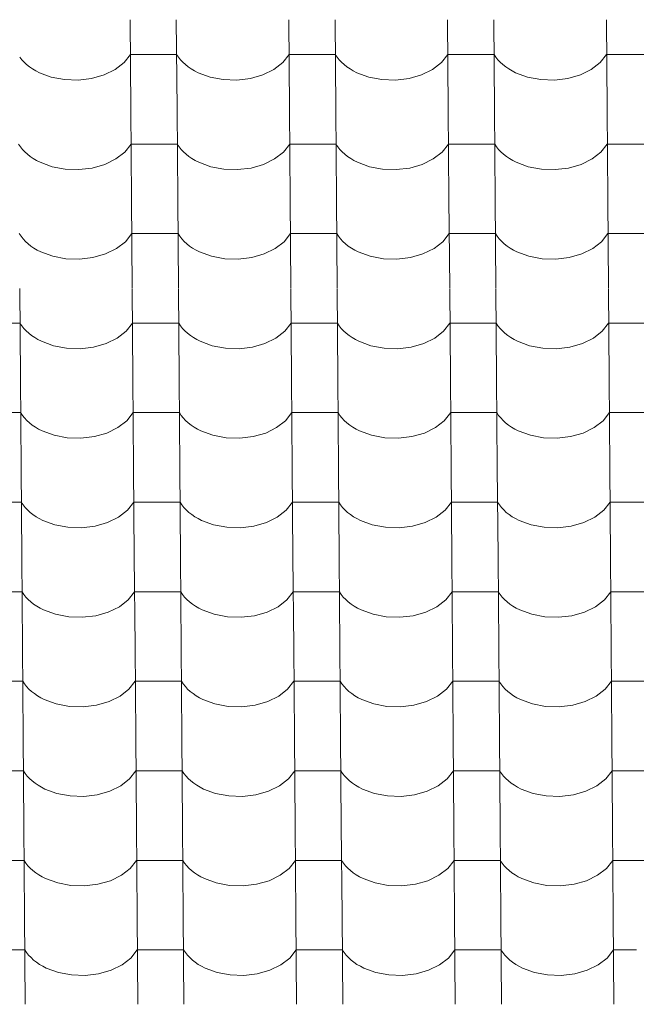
# Model space of a CAD drawing. Header units: millimetres. Extents: x -27785 to 104762, y -947 to 11132.
# Tile 9 of 146: x -19367 to -18726, y 7783 to 8805. Entities that reach past the tile are written whole.
import ezdxf

# ---------------------------------------------------------------- set-up
doc = ezdxf.new("R2010")
doc.units = ezdxf.units.MM
doc.header["$MEASUREMENT"] = 0
doc.layers.add('POHLED JIŽNÍ_1_Bourané_Výplně - Povrchové', color=7, linetype='Continuous')
doc.layers.add('POHLED JIŽNÍ_1_Konstrukce - nosné', color=7, linetype='Continuous')

# ---------------------------------------------------------------- blocks, each defined once
blk = doc.blocks.new('*X2', base_point=(-29303.7, -27473.9))
at = {"layer": 'POHLED JIŽNÍ_1_Bourané_Výplně - Povrchové', "color": 7, "linetype": 'Continuous', "lineweight": 13}
for p, q in [((-19252.5, 8805.3), (-19251.8, 8712.6)), ((-19204.5, 8805.3), (-19203.7, 8712.6)), ((-19087.5, 8805.3), (-19086.8, 8712.6)), ((-19039.5, 8805.3), (-19038.7, 8712.6)), ((-18922.5, 8805.3), (-18921.8, 8712.6)), ((-18874.5, 8805.3), (-18873.8, 8712.6)), ((-18757.5, 8805.3), (-18756.8, 8712.6)), ((-19367.3, 8766.3), (-19365.2, 8763.6)), ((-19258.8, 8760.7), (-19252.2, 8769.1)), ((-19228.2, 8769.1), (-19252.2, 8769.1)), ((-19204.2, 8769.1), (-19228.2, 8769.1)), ((-19204.2, 8769.1), (-19202.3, 8766.3)), ((-19202.3, 8766.3), (-19200.2, 8763.6)), ((-19093.8, 8760.7), (-19087.2, 8769.1)), ((-19063.2, 8769.1), (-19087.2, 8769.1)), ((-19039.2, 8769.1), (-19063.2, 8769.1)), ((-19039.2, 8769.1), (-19037.3, 8766.3)), ((-19037.3, 8766.3), (-19035.2, 8763.6)), ((-18928.8, 8760.7), (-18922.2, 8769.1)), ((-18898.2, 8769.1), (-18922.2, 8769.1)), ((-18874.2, 8769.1), (-18898.2, 8769.1)), ((-18874.2, 8769.1), (-18872.3, 8766.3)), ((-18872.3, 8766.3), (-18870.2, 8763.6)), ((-18763.8, 8760.7), (-18757.2, 8769.1)), ((-18733.2, 8769.1), (-18757.2, 8769.1)), ((-18709.2, 8769.1), (-18733.2, 8769.1)), ((-19365.2, 8763.6), (-19362.8, 8761)), ((-19362.8, 8761), (-19360.1, 8758.6)), ((-19360.1, 8758.6), (-19357.1, 8756.3)), ((-19357.1, 8756.3), (-19353.9, 8754.1)), ((-19268.1, 8753.6), (-19258.8, 8760.7)), ((-19200.2, 8763.6), (-19197.8, 8761)), ((-19197.8, 8761), (-19195.1, 8758.6)), ((-19195.1, 8758.6), (-19192.1, 8756.3)), ((-19192.1, 8756.3), (-19188.9, 8754.1)), ((-19103.1, 8753.6), (-19093.8, 8760.7)), ((-19035.2, 8763.6), (-19032.8, 8761)), ((-19032.8, 8761), (-19030.1, 8758.6)), ((-19030.1, 8758.6), (-19027.1, 8756.3)), ((-19027.1, 8756.3), (-19023.9, 8754.1)), ((-18938.1, 8753.6), (-18928.8, 8760.7)), ((-18870.2, 8763.6), (-18867.8, 8761)), ((-18867.8, 8761), (-18865.1, 8758.6)), ((-18865.1, 8758.6), (-18862.1, 8756.3)), ((-18862.1, 8756.3), (-18858.9, 8754.1)), ((-18773.1, 8753.6), (-18763.8, 8760.7)), ((-19353.9, 8754.1), (-19350.5, 8752.1)), ((-19350.5, 8752.1), (-19346.8, 8750.2)), ((-19346.8, 8750.2), (-19334.4, 8745.6)), ((-19334.4, 8745.6), (-19320.7, 8743)), ((-19292.5, 8744.2), (-19279.5, 8748)), ((-19279.5, 8748), (-19268.1, 8753.6)), ((-19188.9, 8754.1), (-19185.5, 8752.1)), ((-19185.5, 8752.1), (-19181.8, 8750.2)), ((-19181.8, 8750.2), (-19169.4, 8745.6)), ((-19169.4, 8745.6), (-19155.7, 8743)), ((-19127.5, 8744.2), (-19114.5, 8748)), ((-19114.5, 8748), (-19103.1, 8753.6)), ((-19023.9, 8754.1), (-19020.5, 8752.1)), ((-19020.5, 8752.1), (-19016.8, 8750.2)), ((-19016.8, 8750.2), (-19004.4, 8745.6)), ((-19004.4, 8745.6), (-18990.7, 8743)), ((-18962.5, 8744.2), (-18949.5, 8748)), ((-18949.5, 8748), (-18938.1, 8753.6)), ((-18858.9, 8754.1), (-18855.5, 8752.1)), ((-18855.5, 8752.1), (-18851.9, 8750.2)), ((-18851.9, 8750.2), (-18839.4, 8745.6)), ((-18839.4, 8745.6), (-18825.7, 8743)), ((-18797.5, 8744.2), (-18784.5, 8748)), ((-18784.5, 8748), (-18773.1, 8753.6)), ((-19320.7, 8743), (-19306.5, 8742.6)), ((-19306.5, 8742.6), (-19292.5, 8744.2)), ((-19155.7, 8743), (-19141.5, 8742.6)), ((-19141.5, 8742.6), (-19127.5, 8744.2)), ((-18990.7, 8743), (-18976.5, 8742.6)), ((-18976.5, 8742.6), (-18962.5, 8744.2)), ((-18825.7, 8743), (-18811.5, 8742.6)), ((-18811.5, 8742.6), (-18797.5, 8744.2)), ((-19251.8, 8712.3), (-19251.1, 8619.6)), ((-19203.7, 8712.3), (-19203, 8619.6)), ((-19086.8, 8712.3), (-19086.1, 8619.6)), ((-19038.7, 8712.3), (-19038, 8619.6)), ((-18921.8, 8712.3), (-18921.1, 8619.6)), ((-18873.7, 8712.3), (-18873, 8619.6)), ((-18756.8, 8712.3), (-18756.1, 8619.6)), ((-19368.5, 8676.1), (-19366.6, 8673.3)), ((-19366.6, 8673.3), (-19364.5, 8670.6)), ((-19258.1, 8667.7), (-19251.5, 8676.1)), ((-19227.5, 8676.1), (-19251.5, 8676.1)), ((-19203.5, 8676.1), (-19227.5, 8676.1)), ((-19203.5, 8676.1), (-19201.6, 8673.3)), ((-19201.6, 8673.3), (-19199.5, 8670.6)), ((-19093.1, 8667.7), (-19086.5, 8676.1)), ((-19062.5, 8676.1), (-19086.5, 8676.1)), ((-19038.5, 8676.1), (-19062.5, 8676.1)), ((-19038.5, 8676.1), (-19036.6, 8673.3)), ((-19036.6, 8673.3), (-19034.5, 8670.6)), ((-18928.1, 8667.7), (-18921.5, 8676.1)), ((-18897.5, 8676.1), (-18921.5, 8676.1)), ((-18873.5, 8676.1), (-18897.5, 8676.1)), ((-18873.5, 8676.1), (-18871.6, 8673.3)), ((-18871.6, 8673.3), (-18869.5, 8670.6)), ((-18763.1, 8667.7), (-18756.5, 8676.1)), ((-18732.5, 8676.1), (-18756.5, 8676.1)), ((-18708.5, 8676.1), (-18732.5, 8676.1)), ((-19364.5, 8670.6), (-19362, 8668)), ((-19362, 8668), (-19359.3, 8665.6)), ((-19359.3, 8665.6), (-19356.4, 8663.2)), ((-19356.4, 8663.2), (-19353.2, 8661.1)), ((-19267.4, 8660.6), (-19258.1, 8667.7)), ((-19199.5, 8670.6), (-19197, 8668)), ((-19197, 8668), (-19194.3, 8665.6)), ((-19194.3, 8665.6), (-19191.4, 8663.2)), ((-19191.4, 8663.2), (-19188.2, 8661.1)), ((-19102.4, 8660.6), (-19093.1, 8667.7)), ((-19034.5, 8670.6), (-19032, 8668)), ((-19032, 8668), (-19029.3, 8665.6)), ((-19029.3, 8665.6), (-19026.4, 8663.2)), ((-19026.4, 8663.2), (-19023.2, 8661.1)), ((-18937.4, 8660.6), (-18928.1, 8667.7)), ((-18869.5, 8670.6), (-18867.1, 8668)), ((-18867.1, 8668), (-18864.4, 8665.6)), ((-18864.4, 8665.6), (-18861.4, 8663.2)), ((-18861.4, 8663.2), (-18858.2, 8661.1)), ((-18772.4, 8660.6), (-18763.1, 8667.7)), ((-19353.2, 8661.1), (-19349.8, 8659)), ((-19349.8, 8659), (-19346.1, 8657.2)), ((-19346.1, 8657.2), (-19333.6, 8652.6)), ((-19333.6, 8652.6), (-19320, 8650)), ((-19291.8, 8651.2), (-19278.8, 8655)), ((-19278.8, 8655), (-19267.4, 8660.6)), ((-19188.2, 8661.1), (-19184.8, 8659)), ((-19184.8, 8659), (-19181.1, 8657.2)), ((-19181.1, 8657.2), (-19168.6, 8652.6)), ((-19168.6, 8652.6), (-19155, 8650)), ((-19126.8, 8651.2), (-19113.8, 8655)), ((-19113.8, 8655), (-19102.4, 8660.6)), ((-19023.2, 8661.1), (-19019.8, 8659)), ((-19019.8, 8659), (-19016.1, 8657.2)), ((-19016.1, 8657.2), (-19003.6, 8652.6)), ((-19003.6, 8652.6), (-18990, 8650)), ((-18961.8, 8651.2), (-18948.8, 8655)), ((-18948.8, 8655), (-18937.4, 8660.6)), ((-18858.2, 8661.1), (-18854.8, 8659)), ((-18854.8, 8659), (-18851.1, 8657.2)), ((-18851.1, 8657.2), (-18838.6, 8652.6)), ((-18838.6, 8652.6), (-18825, 8650)), ((-18796.8, 8651.2), (-18783.8, 8655)), ((-18783.8, 8655), (-18772.4, 8660.6)), ((-19320, 8650), (-19305.8, 8649.6)), ((-19305.8, 8649.6), (-19291.8, 8651.2)), ((-19155, 8650), (-19140.8, 8649.6)), ((-19140.8, 8649.6), (-19126.8, 8651.2)), ((-18990, 8650), (-18975.8, 8649.6)), ((-18975.8, 8649.6), (-18961.8, 8651.2)), ((-18825, 8650), (-18810.8, 8649.6)), ((-18810.8, 8649.6), (-18796.8, 8651.2)), ((-19251.1, 8619.3), (-19250.3, 8526.6)), ((-19203, 8619.3), (-19202.3, 8526.6)), ((-19086.1, 8619.3), (-19085.3, 8526.6)), ((-19038, 8619.3), (-19037.3, 8526.6)), ((-18921.1, 8619.3), (-18920.3, 8526.6)), ((-18873, 8619.3), (-18872.3, 8526.6)), ((-18756.1, 8619.3), (-18755.3, 8526.6)), ((-19367.7, 8583.1), (-19365.9, 8580.3)), ((-19257.4, 8574.7), (-19250.8, 8583.1)), ((-19226.8, 8583.1), (-19250.8, 8583.1)), ((-19202.7, 8583.1), (-19226.8, 8583.1)), ((-19202.7, 8583.1), (-19200.9, 8580.3)), ((-19092.4, 8574.7), (-19085.8, 8583.1)), ((-19061.8, 8583.1), (-19085.8, 8583.1)), ((-19037.7, 8583.1), (-19061.8, 8583.1)), ((-19037.7, 8583.1), (-19035.9, 8580.3)), ((-18927.4, 8574.7), (-18920.8, 8583.1)), ((-18896.8, 8583.1), (-18920.8, 8583.1)), ((-18872.7, 8583.1), (-18896.8, 8583.1)), ((-18872.7, 8583.1), (-18870.9, 8580.3)), ((-18762.4, 8574.7), (-18755.8, 8583.1)), ((-18731.8, 8583.1), (-18755.8, 8583.1)), ((-18707.7, 8583.1), (-18731.8, 8583.1)), ((-19365.9, 8580.3), (-19363.7, 8577.6)), ((-19363.7, 8577.6), (-19361.3, 8575)), ((-19361.3, 8575), (-19358.6, 8572.6)), ((-19358.6, 8572.6), (-19355.7, 8570.2)), ((-19266.6, 8567.5), (-19257.4, 8574.7)), ((-19200.9, 8580.3), (-19198.7, 8577.6)), ((-19198.7, 8577.6), (-19196.3, 8575)), ((-19196.3, 8575), (-19193.6, 8572.6)), ((-19193.6, 8572.6), (-19190.7, 8570.2)), ((-19101.6, 8567.5), (-19092.4, 8574.7)), ((-19035.9, 8580.3), (-19033.8, 8577.6)), ((-19033.8, 8577.6), (-19031.3, 8575)), ((-19031.3, 8575), (-19028.6, 8572.6)), ((-19028.6, 8572.6), (-19025.7, 8570.2)), ((-18936.6, 8567.5), (-18927.4, 8574.7)), ((-18870.9, 8580.3), (-18868.8, 8577.6)), ((-18868.8, 8577.6), (-18866.3, 8575)), ((-18866.3, 8575), (-18863.6, 8572.6)), ((-18863.6, 8572.6), (-18860.7, 8570.2)), ((-18771.6, 8567.5), (-18762.4, 8574.7)), ((-19355.7, 8570.2), (-19352.5, 8568.1)), ((-19352.5, 8568.1), (-19349, 8566)), ((-19349, 8566), (-19345.4, 8564.2)), ((-19345.4, 8564.2), (-19332.9, 8559.6)), ((-19291.1, 8558.2), (-19278.1, 8562)), ((-19278.1, 8562), (-19266.6, 8567.5)), ((-19190.7, 8570.2), (-19187.5, 8568.1)), ((-19187.5, 8568.1), (-19184, 8566)), ((-19184, 8566), (-19180.4, 8564.2)), ((-19180.4, 8564.2), (-19167.9, 8559.6)), ((-19126.1, 8558.2), (-19113.1, 8562)), ((-19113.1, 8562), (-19101.6, 8567.5)), ((-19025.7, 8570.2), (-19022.5, 8568.1)), ((-19022.5, 8568.1), (-19019, 8566)), ((-19019, 8566), (-19015.4, 8564.2)), ((-19015.4, 8564.2), (-19002.9, 8559.6)), ((-18961.1, 8558.2), (-18948.1, 8562)), ((-18948.1, 8562), (-18936.6, 8567.5)), ((-18860.7, 8570.2), (-18857.5, 8568.1)), ((-18857.5, 8568.1), (-18854, 8566)), ((-18854, 8566), (-18850.4, 8564.2)), ((-18850.4, 8564.2), (-18837.9, 8559.6)), ((-18796.1, 8558.2), (-18783.1, 8562)), ((-18783.1, 8562), (-18771.6, 8567.5)), ((-19332.9, 8559.6), (-19319.2, 8557)), ((-19319.2, 8557), (-19305.1, 8556.6)), ((-19305.1, 8556.6), (-19291.1, 8558.2)), ((-19167.9, 8559.6), (-19154.2, 8557)), ((-19154.2, 8557), (-19140.1, 8556.6)), ((-19140.1, 8556.6), (-19126.1, 8558.2)), ((-19002.9, 8559.6), (-18989.2, 8557)), ((-18989.2, 8557), (-18975.1, 8556.6)), ((-18975.1, 8556.6), (-18961.1, 8558.2)), ((-18837.9, 8559.6), (-18824.2, 8557)), ((-18824.2, 8557), (-18810.1, 8556.6)), ((-18810.1, 8556.6), (-18796.1, 8558.2)), ((-19367.3, 8526.2), (-19366.6, 8433.6)), ((-19250.3, 8526.2), (-19249.6, 8433.6)), ((-19202.3, 8526.2), (-19201.6, 8433.6)), ((-19085.3, 8526.2), (-19084.6, 8433.6)), ((-19037.3, 8526.2), (-19036.6, 8433.6)), ((-18920.3, 8526.2), (-18919.6, 8433.6)), ((-18872.3, 8526.2), (-18871.6, 8433.6)), ((-18755.3, 8526.2), (-18754.6, 8433.6)), ((-19367, 8490.1), (-19391, 8490.1)), ((-19367, 8490.1), (-19365.2, 8487.3)), ((-19256.6, 8481.7), (-19250, 8490.1)), ((-19226, 8490.1), (-19250, 8490.1)), ((-19202, 8490.1), (-19226, 8490.1)), ((-19202, 8490.1), (-19200.2, 8487.3)), ((-19091.7, 8481.7), (-19085.1, 8490.1)), ((-19061, 8490.1), (-19085.1, 8490.1)), ((-19037, 8490.1), (-19061, 8490.1)), ((-19037, 8490.1), (-19035.2, 8487.3)), ((-18926.7, 8481.7), (-18920.1, 8490.1)), ((-18896, 8490.1), (-18920.1, 8490.1)), ((-18872, 8490.1), (-18896, 8490.1)), ((-18872, 8490.1), (-18870.2, 8487.3)), ((-18761.7, 8481.7), (-18755.1, 8490.1)), ((-18731, 8490.1), (-18755.1, 8490.1)), ((-18707, 8490.1), (-18731, 8490.1)), ((-19365.2, 8487.3), (-19363, 8484.6)), ((-19363, 8484.6), (-19360.6, 8482)), ((-19360.6, 8482), (-19357.9, 8479.6)), ((-19357.9, 8479.6), (-19354.9, 8477.2)), ((-19265.9, 8474.5), (-19256.6, 8481.7)), ((-19200.2, 8487.3), (-19198, 8484.6)), ((-19198, 8484.6), (-19195.6, 8482)), ((-19195.6, 8482), (-19192.9, 8479.6)), ((-19192.9, 8479.6), (-19189.9, 8477.2)), ((-19100.9, 8474.5), (-19091.7, 8481.7)), ((-19035.2, 8487.3), (-19033, 8484.6)), ((-19033, 8484.6), (-19030.6, 8482)), ((-19030.6, 8482), (-19027.9, 8479.6)), ((-19027.9, 8479.6), (-19024.9, 8477.2)), ((-18935.9, 8474.5), (-18926.7, 8481.7)), ((-18870.2, 8487.3), (-18868, 8484.6)), ((-18868, 8484.6), (-18865.6, 8482)), ((-18865.6, 8482), (-18862.9, 8479.6)), ((-18862.9, 8479.6), (-18859.9, 8477.2)), ((-18770.9, 8474.5), (-18761.7, 8481.7)), ((-19354.9, 8477.2), (-19351.7, 8475)), ((-19351.7, 8475), (-19348.3, 8473)), ((-19348.3, 8473), (-19344.7, 8471.2)), ((-19344.7, 8471.2), (-19332.2, 8466.6)), ((-19290.4, 8465.2), (-19277.3, 8468.9)), ((-19277.3, 8468.9), (-19265.9, 8474.5)), ((-19189.9, 8477.2), (-19186.7, 8475)), ((-19186.7, 8475), (-19183.3, 8473)), ((-19183.3, 8473), (-19179.7, 8471.2)), ((-19179.7, 8471.2), (-19167.2, 8466.6)), ((-19125.4, 8465.2), (-19112.3, 8468.9)), ((-19112.3, 8468.9), (-19100.9, 8474.5)), ((-19024.9, 8477.2), (-19021.7, 8475)), ((-19021.7, 8475), (-19018.3, 8473)), ((-19018.3, 8473), (-19014.7, 8471.2)), ((-19014.7, 8471.2), (-19002.2, 8466.6)), ((-18960.4, 8465.2), (-18947.3, 8468.9)), ((-18947.3, 8468.9), (-18935.9, 8474.5)), ((-18859.9, 8477.2), (-18856.7, 8475)), ((-18856.7, 8475), (-18853.3, 8473)), ((-18853.3, 8473), (-18849.7, 8471.2)), ((-18849.7, 8471.2), (-18837.2, 8466.6)), ((-18795.4, 8465.2), (-18782.3, 8468.9)), ((-18782.3, 8468.9), (-18770.9, 8474.5)), ((-19332.2, 8466.6), (-19318.5, 8464)), ((-19318.5, 8464), (-19304.3, 8463.5)), ((-19304.3, 8463.5), (-19290.4, 8465.2)), ((-19167.2, 8466.6), (-19153.5, 8464)), ((-19153.5, 8464), (-19139.3, 8463.5)), ((-19139.3, 8463.5), (-19125.4, 8465.2)), ((-19002.2, 8466.6), (-18988.5, 8464)), ((-18988.5, 8464), (-18974.3, 8463.5)), ((-18974.3, 8463.5), (-18960.4, 8465.2)), ((-18837.2, 8466.6), (-18823.5, 8464)), ((-18823.5, 8464), (-18809.3, 8463.5)), ((-18809.3, 8463.5), (-18795.4, 8465.2)), ((-19366.6, 8433.2), (-19365.8, 8340.6)), ((-19249.6, 8433.2), (-19248.9, 8340.6)), ((-19201.6, 8433.2), (-19200.8, 8340.6)), ((-19084.6, 8433.2), (-19083.9, 8340.6)), ((-19036.6, 8433.2), (-19035.9, 8340.6)), ((-18919.6, 8433.2), (-18918.9, 8340.6)), ((-18871.6, 8433.2), (-18870.9, 8340.6)), ((-18754.6, 8433.2), (-18753.9, 8340.6)), ((-19366.3, 8397.1), (-19390.3, 8397.1)), ((-19366.3, 8397.1), (-19364.4, 8394.3)), ((-19255.9, 8388.7), (-19249.3, 8397.1)), ((-19225.3, 8397.1), (-19249.3, 8397.1)), ((-19201.3, 8397.1), (-19225.3, 8397.1)), ((-19201.3, 8397.1), (-19199.4, 8394.3)), ((-19090.9, 8388.7), (-19084.3, 8397.1)), ((-19060.3, 8397.1), (-19084.3, 8397.1)), ((-19036.3, 8397.1), (-19060.3, 8397.1)), ((-19036.3, 8397.1), (-19034.4, 8394.3)), ((-18925.9, 8388.7), (-18919.3, 8397.1)), ((-18895.3, 8397.1), (-18919.3, 8397.1)), ((-18871.3, 8397.1), (-18895.3, 8397.1)), ((-18871.3, 8397.1), (-18869.5, 8394.3)), ((-18760.9, 8388.7), (-18754.3, 8397.1)), ((-18730.3, 8397.1), (-18754.3, 8397.1)), ((-18706.3, 8397.1), (-18730.3, 8397.1)), ((-19364.4, 8394.3), (-19362.3, 8391.6)), ((-19362.3, 8391.6), (-19359.9, 8389)), ((-19359.9, 8389), (-19357.2, 8386.5)), ((-19265.2, 8381.5), (-19255.9, 8388.7)), ((-19199.4, 8394.3), (-19197.3, 8391.6)), ((-19197.3, 8391.6), (-19194.9, 8389)), ((-19194.9, 8389), (-19192.2, 8386.5)), ((-19100.2, 8381.5), (-19090.9, 8388.7)), ((-19034.4, 8394.3), (-19032.3, 8391.6)), ((-19032.3, 8391.6), (-19029.9, 8389)), ((-19029.9, 8389), (-19027.2, 8386.5)), ((-18935.2, 8381.5), (-18925.9, 8388.7)), ((-18869.5, 8394.3), (-18867.3, 8391.6)), ((-18867.3, 8391.6), (-18864.9, 8389)), ((-18864.9, 8389), (-18862.2, 8386.5)), ((-18770.2, 8381.5), (-18760.9, 8388.7)), ((-19357.2, 8386.5), (-19354.2, 8384.2)), ((-19354.2, 8384.2), (-19351, 8382)), ((-19351, 8382), (-19347.6, 8380)), ((-19347.6, 8380), (-19343.9, 8378.2)), ((-19343.9, 8378.2), (-19331.5, 8373.6)), ((-19276.6, 8375.9), (-19265.2, 8381.5)), ((-19192.2, 8386.5), (-19189.2, 8384.2)), ((-19189.2, 8384.2), (-19186, 8382)), ((-19186, 8382), (-19182.6, 8380)), ((-19182.6, 8380), (-19178.9, 8378.2)), ((-19178.9, 8378.2), (-19166.5, 8373.6)), ((-19111.6, 8375.9), (-19100.2, 8381.5)), ((-19027.2, 8386.5), (-19024.2, 8384.2)), ((-19024.2, 8384.2), (-19021, 8382)), ((-19021, 8382), (-19017.6, 8380)), ((-19017.6, 8380), (-19014, 8378.2)), ((-19014, 8378.2), (-19001.5, 8373.6)), ((-18946.6, 8375.9), (-18935.2, 8381.5)), ((-18862.2, 8386.5), (-18859.2, 8384.2)), ((-18859.2, 8384.2), (-18856, 8382)), ((-18856, 8382), (-18852.6, 8380)), ((-18852.6, 8380), (-18849, 8378.2)), ((-18849, 8378.2), (-18836.5, 8373.6)), ((-18781.6, 8375.9), (-18770.2, 8381.5)), ((-19331.5, 8373.6), (-19317.8, 8371)), ((-19317.8, 8371), (-19303.6, 8370.5)), ((-19303.6, 8370.5), (-19289.6, 8372.2)), ((-19289.6, 8372.2), (-19276.6, 8375.9)), ((-19166.5, 8373.6), (-19152.8, 8371)), ((-19152.8, 8371), (-19138.6, 8370.5)), ((-19138.6, 8370.5), (-19124.6, 8372.2)), ((-19124.6, 8372.2), (-19111.6, 8375.9)), ((-19001.5, 8373.6), (-18987.8, 8371)), ((-18987.8, 8371), (-18973.6, 8370.5)), ((-18973.6, 8370.5), (-18959.7, 8372.2)), ((-18959.7, 8372.2), (-18946.6, 8375.9)), ((-18836.5, 8373.6), (-18822.8, 8371)), ((-18822.8, 8371), (-18808.6, 8370.5)), ((-18808.6, 8370.5), (-18794.7, 8372.2)), ((-18794.7, 8372.2), (-18781.6, 8375.9)), ((-19365.8, 8340.2), (-19365.1, 8247.6)), ((-19248.9, 8340.2), (-19248.2, 8247.6)), ((-19200.8, 8340.2), (-19200.1, 8247.6)), ((-19083.9, 8340.2), (-19083.2, 8247.6)), ((-19035.9, 8340.2), (-19035.1, 8247.6)), ((-18918.9, 8340.2), (-18918.2, 8247.6)), ((-18870.9, 8340.2), (-18870.1, 8247.6)), ((-18753.9, 8340.2), (-18753.2, 8247.6)), ((-19365.6, 8304.1), (-19389.6, 8304.1)), ((-19365.6, 8304.1), (-19363.7, 8301.3)), ((-19363.7, 8301.3), (-19361.6, 8298.6)), ((-19361.6, 8298.6), (-19359.1, 8296)), ((-19359.1, 8296), (-19356.4, 8293.5)), ((-19264.5, 8288.5), (-19255.2, 8295.7)), ((-19255.2, 8295.7), (-19248.6, 8304.1)), ((-19224.6, 8304.1), (-19248.6, 8304.1)), ((-19200.6, 8304.1), (-19224.6, 8304.1)), ((-19200.6, 8304.1), (-19198.7, 8301.3)), ((-19198.7, 8301.3), (-19196.6, 8298.6)), ((-19196.6, 8298.6), (-19194.1, 8296)), ((-19194.1, 8296), (-19191.4, 8293.5)), ((-19099.5, 8288.5), (-19090.2, 8295.7)), ((-19090.2, 8295.7), (-19083.6, 8304.1)), ((-19059.6, 8304.1), (-19083.6, 8304.1)), ((-19035.6, 8304.1), (-19059.6, 8304.1)), ((-19035.6, 8304.1), (-19033.7, 8301.3)), ((-19033.7, 8301.3), (-19031.6, 8298.6)), ((-19031.6, 8298.6), (-19029.2, 8296)), ((-19029.2, 8296), (-19026.5, 8293.5)), ((-18934.5, 8288.5), (-18925.2, 8295.7)), ((-18925.2, 8295.7), (-18918.6, 8304.1)), ((-18894.6, 8304.1), (-18918.6, 8304.1)), ((-18870.6, 8304.1), (-18894.6, 8304.1)), ((-18870.6, 8304.1), (-18868.7, 8301.3)), ((-18868.7, 8301.3), (-18866.6, 8298.6)), ((-18866.6, 8298.6), (-18864.2, 8296)), ((-18864.2, 8296), (-18861.5, 8293.5)), ((-18769.5, 8288.5), (-18760.2, 8295.7)), ((-18760.2, 8295.7), (-18753.6, 8304.1)), ((-18729.6, 8304.1), (-18753.6, 8304.1)), ((-18705.6, 8304.1), (-18729.6, 8304.1)), ((-19356.4, 8293.5), (-19353.5, 8291.2)), ((-19353.5, 8291.2), (-19350.3, 8289)), ((-19350.3, 8289), (-19346.9, 8287)), ((-19346.9, 8287), (-19343.2, 8285.2)), ((-19343.2, 8285.2), (-19330.7, 8280.6)), ((-19275.9, 8282.9), (-19264.5, 8288.5)), ((-19191.4, 8293.5), (-19188.5, 8291.2)), ((-19188.5, 8291.2), (-19185.3, 8289)), ((-19185.3, 8289), (-19181.9, 8287)), ((-19181.9, 8287), (-19178.2, 8285.2)), ((-19178.2, 8285.2), (-19165.7, 8280.6)), ((-19110.9, 8282.9), (-19099.5, 8288.5)), ((-19026.5, 8293.5), (-19023.5, 8291.2)), ((-19023.5, 8291.2), (-19020.3, 8289)), ((-19020.3, 8289), (-19016.9, 8287)), ((-19016.9, 8287), (-19013.2, 8285.2)), ((-19013.2, 8285.2), (-19000.8, 8280.6)), ((-18945.9, 8282.9), (-18934.5, 8288.5)), ((-18861.5, 8293.5), (-18858.5, 8291.2)), ((-18858.5, 8291.2), (-18855.3, 8289)), ((-18855.3, 8289), (-18851.9, 8287)), ((-18851.9, 8287), (-18848.2, 8285.2)), ((-18848.2, 8285.2), (-18835.8, 8280.6)), ((-18780.9, 8282.9), (-18769.5, 8288.5)), ((-19330.7, 8280.6), (-19317.1, 8278)), ((-19317.1, 8278), (-19302.9, 8277.5)), ((-19302.9, 8277.5), (-19288.9, 8279.2)), ((-19288.9, 8279.2), (-19275.9, 8282.9)), ((-19165.7, 8280.6), (-19152.1, 8278)), ((-19152.1, 8278), (-19137.9, 8277.5)), ((-19137.9, 8277.5), (-19123.9, 8279.2)), ((-19123.9, 8279.2), (-19110.9, 8282.9)), ((-19000.8, 8280.6), (-18987.1, 8278)), ((-18987.1, 8278), (-18972.9, 8277.5)), ((-18972.9, 8277.5), (-18958.9, 8279.2)), ((-18958.9, 8279.2), (-18945.9, 8282.9)), ((-18835.8, 8280.6), (-18822.1, 8278)), ((-18822.1, 8278), (-18807.9, 8277.5)), ((-18807.9, 8277.5), (-18793.9, 8279.2)), ((-18793.9, 8279.2), (-18780.9, 8282.9)), ((-19365.1, 8247.2), (-19364.4, 8154.5)), ((-19248.2, 8247.2), (-19247.4, 8154.5)), ((-19200.1, 8247.2), (-19199.4, 8154.5)), ((-19083.2, 8247.2), (-19082.4, 8154.5)), ((-19035.1, 8247.2), (-19034.4, 8154.5)), ((-18918.2, 8247.2), (-18917.4, 8154.5)), ((-18870.1, 8247.2), (-18869.4, 8154.5)), ((-18753.2, 8247.2), (-18752.4, 8154.5)), ((-19364.8, 8211.1), (-19388.9, 8211.1)), ((-19364.8, 8211.1), (-19363, 8208.3)), ((-19363, 8208.3), (-19360.8, 8205.6)), ((-19360.8, 8205.6), (-19358.4, 8203)), ((-19358.4, 8203), (-19355.7, 8200.5)), ((-19263.7, 8195.5), (-19254.5, 8202.7)), ((-19254.5, 8202.7), (-19247.9, 8211.1)), ((-19223.9, 8211.1), (-19247.9, 8211.1)), ((-19199.8, 8211.1), (-19223.9, 8211.1)), ((-19199.8, 8211.1), (-19198, 8208.3)), ((-19198, 8208.3), (-19195.9, 8205.6)), ((-19195.9, 8205.6), (-19193.4, 8203)), ((-19193.4, 8203), (-19190.7, 8200.5)), ((-19098.7, 8195.5), (-19089.5, 8202.7)), ((-19089.5, 8202.7), (-19082.9, 8211.1)), ((-19058.9, 8211.1), (-19082.9, 8211.1)), ((-19034.8, 8211.1), (-19058.9, 8211.1)), ((-19034.8, 8211.1), (-19033, 8208.3)), ((-19033, 8208.3), (-19030.9, 8205.6)), ((-19030.9, 8205.6), (-19028.4, 8203)), ((-19028.4, 8203), (-19025.7, 8200.5)), ((-18933.7, 8195.5), (-18924.5, 8202.7)), ((-18924.5, 8202.7), (-18917.9, 8211.1)), ((-18893.9, 8211.1), (-18917.9, 8211.1)), ((-18869.9, 8211.1), (-18893.9, 8211.1)), ((-18869.9, 8211.1), (-18868, 8208.3)), ((-18868, 8208.3), (-18865.9, 8205.6)), ((-18865.9, 8205.6), (-18863.4, 8203)), ((-18863.4, 8203), (-18860.7, 8200.5)), ((-18768.7, 8195.5), (-18759.5, 8202.7)), ((-18759.5, 8202.7), (-18752.9, 8211.1)), ((-18728.9, 8211.1), (-18752.9, 8211.1)), ((-18704.9, 8211.1), (-18728.9, 8211.1)), ((-19355.7, 8200.5), (-19352.8, 8198.2)), ((-19352.8, 8198.2), (-19349.6, 8196)), ((-19349.6, 8196), (-19346.1, 8194)), ((-19346.1, 8194), (-19342.5, 8192.2)), ((-19275.2, 8189.9), (-19263.7, 8195.5)), ((-19190.7, 8200.5), (-19187.8, 8198.2)), ((-19187.8, 8198.2), (-19184.6, 8196)), ((-19184.6, 8196), (-19181.1, 8194)), ((-19181.1, 8194), (-19177.5, 8192.2)), ((-19110.2, 8189.9), (-19098.7, 8195.5)), ((-19025.7, 8200.5), (-19022.8, 8198.2)), ((-19022.8, 8198.2), (-19019.6, 8196)), ((-19019.6, 8196), (-19016.1, 8194)), ((-19016.1, 8194), (-19012.5, 8192.2)), ((-18945.2, 8189.9), (-18933.7, 8195.5)), ((-18860.7, 8200.5), (-18857.8, 8198.2)), ((-18857.8, 8198.2), (-18854.6, 8196)), ((-18854.6, 8196), (-18851.1, 8194)), ((-18851.1, 8194), (-18847.5, 8192.2)), ((-18780.2, 8189.9), (-18768.7, 8195.5)), ((-19342.5, 8192.2), (-19330, 8187.6)), ((-19330, 8187.6), (-19316.3, 8185)), ((-19316.3, 8185), (-19302.2, 8184.5)), ((-19302.2, 8184.5), (-19288.2, 8186.2)), ((-19288.2, 8186.2), (-19275.2, 8189.9)), ((-19177.5, 8192.2), (-19165, 8187.6)), ((-19165, 8187.6), (-19151.3, 8185)), ((-19151.3, 8185), (-19137.2, 8184.5)), ((-19137.2, 8184.5), (-19123.2, 8186.2)), ((-19123.2, 8186.2), (-19110.2, 8189.9)), ((-19012.5, 8192.2), (-19000, 8187.6)), ((-19000, 8187.6), (-18986.3, 8185)), ((-18986.3, 8185), (-18972.2, 8184.5)), ((-18972.2, 8184.5), (-18958.2, 8186.2)), ((-18958.2, 8186.2), (-18945.2, 8189.9)), ((-18847.5, 8192.2), (-18835, 8187.6)), ((-18835, 8187.6), (-18821.4, 8185)), ((-18821.4, 8185), (-18807.2, 8184.5)), ((-18807.2, 8184.5), (-18793.2, 8186.2)), ((-18793.2, 8186.2), (-18780.2, 8189.9)), ((-19364.4, 8154.2), (-19363.7, 8061.5)), ((-19247.4, 8154.2), (-19246.7, 8061.5)), ((-19199.4, 8154.2), (-19198.7, 8061.5)), ((-19082.4, 8154.2), (-19081.7, 8061.5)), ((-19034.4, 8154.2), (-19033.7, 8061.5)), ((-18917.4, 8154.2), (-18916.7, 8061.5)), ((-18869.4, 8154.2), (-18868.7, 8061.5)), ((-18752.4, 8154.2), (-18751.7, 8061.5)), ((-19364.1, 8118.1), (-19388.1, 8118.1)), ((-19364.1, 8118.1), (-19362.3, 8115.3)), ((-19362.3, 8115.3), (-19360.1, 8112.6)), ((-19360.1, 8112.6), (-19357.7, 8110)), ((-19253.8, 8109.7), (-19247.2, 8118.1)), ((-19223.1, 8118.1), (-19247.2, 8118.1)), ((-19199.1, 8118.1), (-19223.1, 8118.1)), ((-19199.1, 8118.1), (-19197.3, 8115.3)), ((-19197.3, 8115.3), (-19195.1, 8112.6)), ((-19195.1, 8112.6), (-19192.7, 8110)), ((-19088.8, 8109.7), (-19082.2, 8118.1)), ((-19058.1, 8118.1), (-19082.2, 8118.1)), ((-19034.1, 8118.1), (-19058.1, 8118.1)), ((-19034.1, 8118.1), (-19032.3, 8115.3)), ((-19032.3, 8115.3), (-19030.1, 8112.6)), ((-19030.1, 8112.6), (-19027.7, 8110)), ((-18923.8, 8109.7), (-18917.2, 8118.1)), ((-18893.1, 8118.1), (-18917.2, 8118.1)), ((-18869.1, 8118.1), (-18893.1, 8118.1)), ((-18869.1, 8118.1), (-18867.3, 8115.3)), ((-18867.3, 8115.3), (-18865.1, 8112.6)), ((-18865.1, 8112.6), (-18862.7, 8110)), ((-18758.8, 8109.7), (-18752.2, 8118.1)), ((-18728.1, 8118.1), (-18752.2, 8118.1)), ((-18704.1, 8118.1), (-18728.1, 8118.1)), ((-19357.7, 8110), (-19355, 8107.5)), ((-19355, 8107.5), (-19352, 8105.2)), ((-19352, 8105.2), (-19348.8, 8103)), ((-19348.8, 8103), (-19345.4, 8101)), ((-19345.4, 8101), (-19341.8, 8099.1)), ((-19274.4, 8096.9), (-19263, 8102.5)), ((-19263, 8102.5), (-19253.8, 8109.7)), ((-19192.7, 8110), (-19190, 8107.5)), ((-19190, 8107.5), (-19187, 8105.2)), ((-19187, 8105.2), (-19183.8, 8103)), ((-19183.8, 8103), (-19180.4, 8101)), ((-19180.4, 8101), (-19176.8, 8099.1)), ((-19109.4, 8096.9), (-19098, 8102.5)), ((-19098, 8102.5), (-19088.8, 8109.7)), ((-19027.7, 8110), (-19025, 8107.5)), ((-19025, 8107.5), (-19022, 8105.2)), ((-19022, 8105.2), (-19018.8, 8103)), ((-19018.8, 8103), (-19015.4, 8101)), ((-19015.4, 8101), (-19011.8, 8099.1)), ((-18944.5, 8096.9), (-18933, 8102.5)), ((-18933, 8102.5), (-18923.8, 8109.7)), ((-18862.7, 8110), (-18860, 8107.5)), ((-18860, 8107.5), (-18857.1, 8105.2)), ((-18857.1, 8105.2), (-18853.9, 8103)), ((-18853.9, 8103), (-18850.4, 8101)), ((-18850.4, 8101), (-18846.8, 8099.1)), ((-18779.5, 8096.9), (-18768, 8102.5)), ((-18768, 8102.5), (-18758.8, 8109.7)), ((-19341.8, 8099.1), (-19329.3, 8094.6)), ((-19329.3, 8094.6), (-19315.6, 8092)), ((-19315.6, 8092), (-19301.4, 8091.5)), ((-19301.4, 8091.5), (-19287.5, 8093.2)), ((-19287.5, 8093.2), (-19274.4, 8096.9)), ((-19176.8, 8099.1), (-19164.3, 8094.6)), ((-19164.3, 8094.6), (-19150.6, 8092)), ((-19150.6, 8092), (-19136.4, 8091.5)), ((-19136.4, 8091.5), (-19122.5, 8093.2)), ((-19122.5, 8093.2), (-19109.4, 8096.9)), ((-19011.8, 8099.1), (-18999.3, 8094.6)), ((-18999.3, 8094.6), (-18985.6, 8092)), ((-18985.6, 8092), (-18971.4, 8091.5)), ((-18971.4, 8091.5), (-18957.5, 8093.2)), ((-18957.5, 8093.2), (-18944.5, 8096.9)), ((-18846.8, 8099.1), (-18834.3, 8094.6)), ((-18834.3, 8094.6), (-18820.6, 8092)), ((-18820.6, 8092), (-18806.4, 8091.5)), ((-18806.4, 8091.5), (-18792.5, 8093.2)), ((-18792.5, 8093.2), (-18779.5, 8096.9)), ((-19363.7, 8061.2), (-19363, 7968.5)), ((-19246.7, 8061.2), (-19246, 7968.5)), ((-19198.7, 8061.2), (-19198, 7968.5)), ((-19081.7, 8061.2), (-19081, 7968.5)), ((-19033.7, 8061.2), (-19033, 7968.5)), ((-18916.7, 8061.2), (-18916, 7968.5)), ((-18868.7, 8061.2), (-18868, 7968.5)), ((-18751.7, 8061.2), (-18751, 7968.5)), ((-19363.4, 8025), (-19387.4, 8025)), ((-19363.4, 8025), (-19361.5, 8022.3)), ((-19361.5, 8022.3), (-19359.4, 8019.6)), ((-19359.4, 8019.6), (-19357, 8017)), ((-19253, 8016.7), (-19246.4, 8025)), ((-19222.4, 8025), (-19246.4, 8025)), ((-19198.4, 8025), (-19222.4, 8025)), ((-19198.4, 8025), (-19196.5, 8022.3)), ((-19196.5, 8022.3), (-19194.4, 8019.6)), ((-19194.4, 8019.6), (-19192, 8017)), ((-19088, 8016.7), (-19081.4, 8025)), ((-19057.4, 8025), (-19081.4, 8025)), ((-19033.4, 8025), (-19057.4, 8025)), ((-19033.4, 8025), (-19031.6, 8022.3)), ((-19031.6, 8022.3), (-19029.4, 8019.6)), ((-19029.4, 8019.6), (-19027, 8017)), ((-18923, 8016.7), (-18916.4, 8025)), ((-18892.4, 8025), (-18916.4, 8025)), ((-18868.4, 8025), (-18892.4, 8025)), ((-18868.4, 8025), (-18866.6, 8022.3)), ((-18866.6, 8022.3), (-18864.4, 8019.6)), ((-18864.4, 8019.6), (-18862, 8017)), ((-18758, 8016.7), (-18751.4, 8025)), ((-18727.4, 8025), (-18751.4, 8025)), ((-18703.4, 8025), (-18727.4, 8025)), ((-19357, 8017), (-19354.3, 8014.5)), ((-19354.3, 8014.5), (-19351.3, 8012.2)), ((-19351.3, 8012.2), (-19348.1, 8010)), ((-19348.1, 8010), (-19344.7, 8008)), ((-19273.7, 8003.9), (-19262.3, 8009.5)), ((-19262.3, 8009.5), (-19253, 8016.7)), ((-19192, 8017), (-19189.3, 8014.5)), ((-19189.3, 8014.5), (-19186.3, 8012.2)), ((-19186.3, 8012.2), (-19183.1, 8010)), ((-19183.1, 8010), (-19179.7, 8008)), ((-19108.7, 8003.9), (-19097.3, 8009.5)), ((-19097.3, 8009.5), (-19088, 8016.7)), ((-19027, 8017), (-19024.3, 8014.5)), ((-19024.3, 8014.5), (-19021.3, 8012.2)), ((-19021.3, 8012.2), (-19018.1, 8010)), ((-19018.1, 8010), (-19014.7, 8008)), ((-18943.7, 8003.9), (-18932.3, 8009.5)), ((-18932.3, 8009.5), (-18923, 8016.7)), ((-18862, 8017), (-18859.3, 8014.5)), ((-18859.3, 8014.5), (-18856.3, 8012.2)), ((-18856.3, 8012.2), (-18853.1, 8010)), ((-18853.1, 8010), (-18849.7, 8008)), ((-18778.7, 8003.9), (-18767.3, 8009.5)), ((-18767.3, 8009.5), (-18758, 8016.7)), ((-19344.7, 8008), (-19341.1, 8006.1)), ((-19341.1, 8006.1), (-19328.6, 8001.6)), ((-19328.6, 8001.6), (-19314.9, 7999)), ((-19314.9, 7999), (-19300.7, 7998.5)), ((-19300.7, 7998.5), (-19286.7, 8000.2)), ((-19286.7, 8000.2), (-19273.7, 8003.9)), ((-19179.7, 8008), (-19176.1, 8006.1)), ((-19176.1, 8006.1), (-19163.6, 8001.6)), ((-19163.6, 8001.6), (-19149.9, 7999)), ((-19149.9, 7999), (-19135.7, 7998.5)), ((-19135.7, 7998.5), (-19121.8, 8000.2)), ((-19121.8, 8000.2), (-19108.7, 8003.9)), ((-19014.7, 8008), (-19011.1, 8006.1)), ((-19011.1, 8006.1), (-18998.6, 8001.6)), ((-18998.6, 8001.6), (-18984.9, 7999)), ((-18984.9, 7999), (-18970.7, 7998.5)), ((-18970.7, 7998.5), (-18956.8, 8000.2)), ((-18956.8, 8000.2), (-18943.7, 8003.9)), ((-18849.7, 8008), (-18846.1, 8006.1)), ((-18846.1, 8006.1), (-18833.6, 8001.6)), ((-18833.6, 8001.6), (-18819.9, 7999)), ((-18819.9, 7999), (-18805.7, 7998.5)), ((-18805.7, 7998.5), (-18791.8, 8000.2)), ((-18791.8, 8000.2), (-18778.7, 8003.9)), ((-19362.9, 7968.2), (-19362.2, 7875.5)), ((-19246, 7968.2), (-19245.3, 7875.5)), ((-19198, 7968.2), (-19197.2, 7875.5)), ((-19081, 7968.2), (-19080.3, 7875.5)), ((-19033, 7968.2), (-19032.2, 7875.5)), ((-18916, 7968.2), (-18915.3, 7875.5)), ((-18868, 7968.2), (-18867.2, 7875.5)), ((-18751, 7968.2), (-18750.3, 7875.5)), ((-19362.7, 7932), (-19386.7, 7932)), ((-19362.7, 7932), (-19360.8, 7929.2)), ((-19360.8, 7929.2), (-19358.7, 7926.5)), ((-19358.7, 7926.5), (-19356.3, 7924)), ((-19252.3, 7923.7), (-19245.7, 7932)), ((-19221.7, 7932), (-19245.7, 7932)), ((-19197.7, 7932), (-19221.7, 7932)), ((-19197.7, 7932), (-19195.8, 7929.2)), ((-19195.8, 7929.2), (-19193.7, 7926.5)), ((-19193.7, 7926.5), (-19191.3, 7924)), ((-19087.3, 7923.7), (-19080.7, 7932)), ((-19056.7, 7932), (-19080.7, 7932)), ((-19032.7, 7932), (-19056.7, 7932)), ((-19032.7, 7932), (-19030.8, 7929.2)), ((-19030.8, 7929.2), (-19028.7, 7926.5)), ((-19028.7, 7926.5), (-19026.3, 7924)), ((-18922.3, 7923.7), (-18915.7, 7932)), ((-18891.7, 7932), (-18915.7, 7932)), ((-18867.7, 7932), (-18891.7, 7932)), ((-18867.7, 7932), (-18865.8, 7929.2)), ((-18865.8, 7929.2), (-18863.7, 7926.5)), ((-18863.7, 7926.5), (-18861.3, 7924)), ((-18757.3, 7923.7), (-18750.7, 7932)), ((-18726.7, 7932), (-18750.7, 7932)), ((-18702.7, 7932), (-18726.7, 7932)), ((-19356.3, 7924), (-19353.6, 7921.5)), ((-19353.6, 7921.5), (-19350.6, 7919.2)), ((-19350.6, 7919.2), (-19347.4, 7917)), ((-19347.4, 7917), (-19344, 7915)), ((-19273, 7910.9), (-19261.6, 7916.5)), ((-19261.6, 7916.5), (-19252.3, 7923.7)), ((-19191.3, 7924), (-19188.6, 7921.5)), ((-19188.6, 7921.5), (-19185.6, 7919.2)), ((-19185.6, 7919.2), (-19182.4, 7917)), ((-19182.4, 7917), (-19179, 7915)), ((-19108, 7910.9), (-19096.6, 7916.5)), ((-19096.6, 7916.5), (-19087.3, 7923.7)), ((-19026.3, 7924), (-19023.6, 7921.5)), ((-19023.6, 7921.5), (-19020.6, 7919.2)), ((-19020.6, 7919.2), (-19017.4, 7917)), ((-19017.4, 7917), (-19014, 7915)), ((-18943, 7910.9), (-18931.6, 7916.5)), ((-18931.6, 7916.5), (-18922.3, 7923.7)), ((-18861.3, 7924), (-18858.6, 7921.5)), ((-18858.6, 7921.5), (-18855.6, 7919.2)), ((-18855.6, 7919.2), (-18852.4, 7917)), ((-18852.4, 7917), (-18849, 7915)), ((-18778, 7910.9), (-18766.6, 7916.5)), ((-18766.6, 7916.5), (-18757.3, 7923.7)), ((-19344, 7915), (-19340.3, 7913.1)), ((-19340.3, 7913.1), (-19327.8, 7908.6)), ((-19327.8, 7908.6), (-19314.2, 7906)), ((-19300, 7905.5), (-19286, 7907.2)), ((-19286, 7907.2), (-19273, 7910.9)), ((-19179, 7915), (-19175.3, 7913.1)), ((-19175.3, 7913.1), (-19162.9, 7908.6)), ((-19162.9, 7908.6), (-19149.2, 7906)), ((-19135, 7905.5), (-19121, 7907.2)), ((-19121, 7907.2), (-19108, 7910.9)), ((-19014, 7915), (-19010.3, 7913.1)), ((-19010.3, 7913.1), (-18997.9, 7908.6)), ((-18997.9, 7908.6), (-18984.2, 7906)), ((-18970, 7905.5), (-18956, 7907.2)), ((-18956, 7907.2), (-18943, 7910.9)), ((-18849, 7915), (-18845.3, 7913.1)), ((-18845.3, 7913.1), (-18832.9, 7908.6)), ((-18832.9, 7908.6), (-18819.2, 7906)), ((-18805, 7905.5), (-18791, 7907.2)), ((-18791, 7907.2), (-18778, 7910.9)), ((-19314.2, 7906), (-19300, 7905.5)), ((-19149.2, 7906), (-19135, 7905.5)), ((-18984.2, 7906), (-18970, 7905.5)), ((-18819.2, 7906), (-18805, 7905.5)), ((-19362.2, 7875.2), (-19361.5, 7782.5)), ((-19245.3, 7875.2), (-19244.5, 7782.5)), ((-19197.2, 7875.2), (-19196.5, 7782.5)), ((-19080.3, 7875.2), (-19079.5, 7782.5)), ((-19032.2, 7875.2), (-19031.5, 7782.5)), ((-18915.3, 7875.2), (-18914.5, 7782.5)), ((-18867.2, 7875.2), (-18866.5, 7782.5)), ((-18750.3, 7875.2), (-18749.6, 7782.5)), ((-19361.9, 7839), (-19386, 7839)), ((-19361.9, 7839), (-19360.1, 7836.2)), ((-19360.1, 7836.2), (-19358, 7833.5)), ((-19251.6, 7830.6), (-19245, 7839)), ((-19221, 7839), (-19245, 7839)), ((-19196.9, 7839), (-19221, 7839)), ((-19196.9, 7839), (-19195.1, 7836.2)), ((-19195.1, 7836.2), (-19193, 7833.5)), ((-19086.6, 7830.6), (-19080, 7839)), ((-19056, 7839), (-19080, 7839)), ((-19032, 7839), (-19056, 7839)), ((-19032, 7839), (-19030.1, 7836.2)), ((-19030.1, 7836.2), (-19028, 7833.5)), ((-18921.6, 7830.6), (-18915, 7839)), ((-18891, 7839), (-18915, 7839)), ((-18867, 7839), (-18891, 7839)), ((-18867, 7839), (-18865.1, 7836.2)), ((-18865.1, 7836.2), (-18863, 7833.5)), ((-18756.6, 7830.6), (-18750, 7839)), ((-18726, 7839), (-18750, 7839)), ((-19358, 7833.5), (-19355.5, 7831)), ((-19355.5, 7831), (-19352.8, 7828.5)), ((-19352.8, 7828.5), (-19349.9, 7826.2)), ((-19349.9, 7826.2), (-19346.7, 7824)), ((-19260.8, 7823.5), (-19251.6, 7830.6)), ((-19193, 7833.5), (-19190.5, 7831)), ((-19190.5, 7831), (-19187.8, 7828.5)), ((-19187.8, 7828.5), (-19184.9, 7826.2)), ((-19184.9, 7826.2), (-19181.7, 7824)), ((-19095.8, 7823.5), (-19086.6, 7830.6)), ((-19028, 7833.5), (-19025.5, 7831)), ((-19025.5, 7831), (-19022.8, 7828.5)), ((-19022.8, 7828.5), (-19019.9, 7826.2)), ((-19019.9, 7826.2), (-19016.7, 7824)), ((-18930.8, 7823.5), (-18921.6, 7830.6)), ((-18863, 7833.5), (-18860.5, 7831)), ((-18860.5, 7831), (-18857.8, 7828.5)), ((-18857.8, 7828.5), (-18854.9, 7826.2)), ((-18854.9, 7826.2), (-18851.7, 7824)), ((-18765.9, 7823.5), (-18756.6, 7830.6)), ((-19346.7, 7824), (-19343.2, 7822)), ((-19343.2, 7822), (-19339.6, 7820.1)), ((-19339.6, 7820.1), (-19327.1, 7815.5)), ((-19327.1, 7815.5), (-19313.4, 7813)), ((-19299.3, 7812.5), (-19285.3, 7814.2)), ((-19285.3, 7814.2), (-19272.3, 7817.9)), ((-19272.3, 7817.9), (-19260.8, 7823.5)), ((-19181.7, 7824), (-19178.2, 7822)), ((-19178.2, 7822), (-19174.6, 7820.1)), ((-19174.6, 7820.1), (-19162.1, 7815.5)), ((-19162.1, 7815.5), (-19148.4, 7813)), ((-19134.3, 7812.5), (-19120.3, 7814.2)), ((-19120.3, 7814.2), (-19107.3, 7817.9)), ((-19107.3, 7817.9), (-19095.8, 7823.5)), ((-19016.7, 7824), (-19013.2, 7822)), ((-19013.2, 7822), (-19009.6, 7820.1)), ((-19009.6, 7820.1), (-18997.1, 7815.5)), ((-18997.1, 7815.5), (-18983.5, 7813)), ((-18969.3, 7812.5), (-18955.3, 7814.2)), ((-18955.3, 7814.2), (-18942.3, 7817.9)), ((-18942.3, 7817.9), (-18930.8, 7823.5)), ((-18851.7, 7824), (-18848.3, 7822)), ((-18848.3, 7822), (-18844.6, 7820.1)), ((-18844.6, 7820.1), (-18832.1, 7815.5)), ((-18832.1, 7815.5), (-18818.5, 7813)), ((-18804.3, 7812.5), (-18790.3, 7814.2)), ((-18790.3, 7814.2), (-18777.3, 7817.9)), ((-18777.3, 7817.9), (-18765.9, 7823.5)), ((-19313.4, 7813), (-19299.3, 7812.5)), ((-19148.4, 7813), (-19134.3, 7812.5)), ((-18983.5, 7813), (-18969.3, 7812.5)), ((-18818.5, 7813), (-18804.3, 7812.5))]:
    blk.add_line(p, q, dxfattribs=at)

msp = doc.modelspace()

# ---------------------------------------------------------------- block references
at = {"layer": 'POHLED JIŽNÍ_1_Konstrukce - nosné', "color": 9, "linetype": 'Continuous', "lineweight": 13}
msp.add_blockref('*X2', (-29303.7, -27473.9), dxfattribs=at)

doc.saveas('drawing.dxf')
